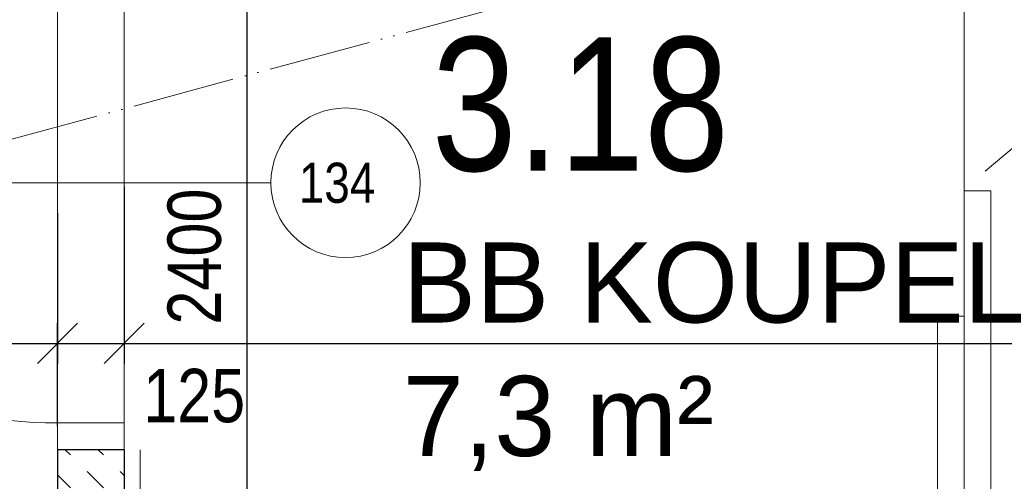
# Model space of a CAD drawing. Header units: millimetres. Extents: x -300958 to -108039, y 30118 to 292543.
# Tile 141 of 256: x -220173 to -218328, y 143741 to 144605. Entities that reach past the tile are written whole.
import ezdxf
from ezdxf.enums import TextEntityAlignment as Align

# ---------------------------------------------------------------- set-up
doc = ezdxf.new("R2010")
doc.units = ezdxf.units.MM
doc.header["$MEASUREMENT"] = 0
doc.linetypes.add('ACAD_ISO05W100', pattern=[33, 24, -3, 0, -3, 0, -3])
doc.layers.get('0').update_dxf_attribs({"lineweight": 13})
doc.layers.get('Defpoints').update_dxf_attribs({"color": 3, "lineweight": 13})
for name, color, linetype, lineweight in [('dims', 7, 'Continuous', 9), ('dvere', 7, 'Continuous', 9), ('Materiály', 1, 'Continuous', 13), ('navrh', 1, 'Continuous', 9), ('obklad', 8, 'Continuous', 5), ('popis', 7, 'Continuous', 9), ('PSV', 7, 'Continuous', 13), ('rost', 6, 'Continuous', 0), ('tenka', 7, 'Continuous', 13), ('texts', 3, 'Continuous', 30), ('zařizovací předměty', 7, 'Continuous', 9)]:
    doc.layers.add(name, color=color, linetype=linetype, lineweight=lineweight)
doc.styles.add('GENERATED_STYLE_8', font='arial.ttf')
doc.styles.get("Standard").update_dxf_attribs({"font": 'txt.shx'})
doc.styles.add('STYLE-0', font='ARIALN.TTF')
doc.dimstyles.new('arch', dxfattribs={"dimscale": 50, "dimtxt": 2.5, "dimasz": 2.5, "dimexe": 1.25, "dimexo": 0.9, "dimtad": 1, "dimdec": 0, "dimtxsty": 'STYLE-0', "dimblk": 'ARCHTICK', "dimcen": 2.5, "dimadec": 0, "dimazin": 0, "dimtfac": 1, "dimtdec": 0, "dimtmove": 2, "dimatfit": 3, "dimldrblk": 'ARCHTICK', "dimfxl": 0, "dimarcsym": 0})

# ---------------------------------------------------------------- blocks, each defined once
blk = doc.blocks.new('_ArchTick')
at = {"color": 0, "linetype": 'ByBlock', "flags": 128}
blk.add_lwpolyline([(-0.5, -0.5), (0.5, 0.5)], dxfattribs=at)
blk = doc.blocks.new('*D184')
at = {"layer": 'Defpoints', "color": 0, "linetype": 'Continuous'}
for p in [(-220102.6, 144318.3), (-220102.6, 143999.2), (-223052.6, 143765)]:
    blk.add_point(p, dxfattribs=at)
at = {"layer": 'dims', "color": 0, "linetype": 'Continuous', "lineweight": -2}
for p, q in [((-220102.6, 144243.3), (-220102.6, 143961.7)), ((-223052.6, 143840), (-223052.6, 144036.7)), ((-223052.6, 143999.2), (-220102.6, 143999.2))]:
    blk.add_line(p, q, dxfattribs=at)
at = {"layer": 'dims', "color": 0, "linetype": 'Continuous', "lineweight": -2, "xscale": 75, "yscale": 75, "zscale": 75, "rotation": 180}
blk.add_blockref('_ArchTick', (-223052.6, 143999.2), dxfattribs=at)
at = {"layer": 'dims', "color": 0, "linetype": 'Continuous', "lineweight": -2, "xscale": 75, "yscale": 75, "zscale": 75}
blk.add_blockref('_ArchTick', (-220102.6, 143999.2), dxfattribs=at)
at = {"layer": 'dims', "color": 0, "linetype": 'Continuous', "insert": (-221258.2, 144094.3), "char_height": 100, "attachment_point": 5, "style": 'STYLE-0'}
blk.add_mtext('2950', dxfattribs=at)
blk = doc.blocks.new('*D186')
at = {"layer": 'Defpoints', "color": 0, "linetype": 'Continuous'}
for p in [(-219977.6, 143999.2), (-219977.6, 143999.2), (-220102.6, 143769.1)]:
    blk.add_point(p, dxfattribs=at)
at = {"layer": 'dims', "color": 0, "linetype": 'Continuous', "lineweight": -2}
for p, q in [((-219977.6, 144074.2), (-219977.6, 144036.7)), ((-220102.6, 143844.1), (-220102.6, 144036.7)), ((-220102.6, 143999.2), (-219977.6, 143999.2))]:
    blk.add_line(p, q, dxfattribs=at)
at = {"layer": 'dims', "color": 0, "linetype": 'Continuous', "lineweight": -2, "xscale": 75, "yscale": 75, "zscale": 75, "rotation": 180}
blk.add_blockref('_ArchTick', (-220102.6, 143999.2), dxfattribs=at)
at = {"layer": 'dims', "color": 0, "linetype": 'Continuous', "lineweight": -2, "xscale": 75, "yscale": 75, "zscale": 75}
blk.add_blockref('_ArchTick', (-219977.6, 143999.2), dxfattribs=at)
at = {"layer": 'dims', "color": 0, "linetype": 'Continuous', "insert": (-219846.3, 143900.7), "char_height": 100, "attachment_point": 5, "style": 'STYLE-0'}
blk.add_mtext('125', dxfattribs=at)
blk = doc.blocks.new('*D69')
at = {"layer": 'Defpoints', "color": 0, "linetype": 'Continuous'}
for p in [(-216967.8, 144934.2), (-219977.6, 144368.2), (-216967.8, 143999.2)]:
    blk.add_point(p, dxfattribs=at)
at = {"layer": 'dims', "color": 0, "linetype": 'Continuous', "lineweight": -2}
for p, q in [((-216967.8, 144859.2), (-216967.8, 143961.7)), ((-219977.6, 144293.2), (-219977.6, 143961.7)), ((-219977.6, 143999.2), (-216967.8, 143999.2))]:
    blk.add_line(p, q, dxfattribs=at)
at = {"layer": 'dims', "color": 0, "linetype": 'Continuous', "lineweight": -2, "xscale": 75, "yscale": 75, "zscale": 75, "rotation": 180}
blk.add_blockref('_ArchTick', (-219977.6, 143999.2), dxfattribs=at)
at = {"layer": 'dims', "color": 0, "linetype": 'Continuous', "lineweight": -2, "xscale": 75, "yscale": 75, "zscale": 75}
blk.add_blockref('_ArchTick', (-216967.8, 143999.2), dxfattribs=at)
at = {"layer": 'dims', "color": 0, "linetype": 'Continuous', "insert": (-217882.3, 144056.2), "char_height": 75, "attachment_point": 5, "style": 'STYLE-0'}
blk.add_mtext('3010', dxfattribs=at)
blk = doc.blocks.new('*D70')
at = {"layer": 'Defpoints', "color": 0, "linetype": 'Continuous'}
for p in [(-219746.7, 145250), (-219563.1, 145250), (-219563.1, 142850)]:
    blk.add_point(p, dxfattribs=at)
at = {"layer": 'dims', "color": 0, "linetype": 'Continuous', "lineweight": -2}
for p, q in [((-219638.1, 145250), (-219784.2, 145250)), ((-219746.7, 142850), (-219746.7, 145250)), ((-219638.1, 142850), (-219784.2, 142850))]:
    blk.add_line(p, q, dxfattribs=at)
at = {"layer": 'dims', "color": 0, "linetype": 'Continuous', "lineweight": -2, "xscale": 75, "yscale": 75, "zscale": 75}
for p, rotation in [((-219746.7, 145250), 90), ((-219746.7, 142850), 270)]:
    blk.add_blockref('_ArchTick', p, dxfattribs=dict(at, rotation=rotation))
at = {"layer": 'dims', "color": 0, "linetype": 'Continuous', "insert": (-219845.6, 144161.7), "char_height": 100, "attachment_point": 5, "rotation": 90, "style": 'STYLE-0'}
blk.add_mtext('2400', dxfattribs=at)

msp = doc.modelspace()

# ---------------------------------------------------------------- hatches: boundary and pattern name
at = {"layer": 'Materiály', "linetype": 'Continuous'}
h = msp.add_hatch(dxfattribs=at)
h.set_pattern_fill('DASH', color=256, scale=350, angle=135, style=0)
h.paths.add_polyline_path([(-219977.6, 143800), (-220102.6, 143800), (-220102.6, 142850), (-220152.6, 142850), (-220152.6, 142700), (-216969.7, 142700), (-216969.5, 142850), (-219977.6, 142850)])

# ---------------------------------------------------------------- linework, layer by layer
at = {"layer": 'dvere', "linetype": 'Continuous'}
for p, q in [((-220102.6, 144800), (-220102.6, 143800)), ((-219977.6, 143800), (-219977.6, 144800)), ((-219702.6, 144300), (-221206.5, 144300)), ((-220102.6, 143850), (-219977.6, 143850))]:
    msp.add_line(p, q, dxfattribs=at)
at = {"layer": 'dvere', "linetype": 'Continuous', "flags": 128}
msp.add_lwpolyline([(-220102.6, 144750), (-221002.6, 144750), (-220102.6, 144750), (-221002.6, 144750, 0.414214), (-220102.6, 143850)], format="xyb", dxfattribs=at)
at = {"layer": 'navrh', "linetype": 'Continuous', "lineweight": 30}
for p, q in [((-220102.6, 143800), (-220102.6, 142850)), ((-219977.6, 143800), (-220102.6, 143800)), ((-219977.6, 143800), (-219977.6, 142850))]:
    msp.add_line(p, q, dxfattribs=at)
at = {"layer": 'obklad', "linetype": 'Continuous', "lineweight": 0, "flags": 128}
msp.add_lwpolyline([(-219947.6, 144800), (-219947.6, 145220), (-217012.6, 145220), (-217012.6, 142880), (-219947.6, 142880), (-219947.6, 143800)], dxfattribs=at)
at = {"layer": 'PSV', "linetype": 'Continuous', "lineweight": 0}
msp.add_circle((-219562.5, 144300), 140.1, dxfattribs=at)
at = {"layer": 'rost', "linetype": 'ACAD_ISO05W100', "lineweight": 0, "ltscale": 8}
msp.add_line((-216967.6, 145250), (-225872.6, 142850), dxfattribs=at)
at = {"layer": 'tenka', "linetype": 'Continuous', "flags": 128}
msp.add_lwpolyline([(-218363.4, 144321.7), (-218181.2, 144474.7), (-217343.1, 144474.7), (-217343.1, 144474.7)], dxfattribs=at)
at = {"layer": 'zařizovací předměty', "linetype": 'Continuous'}
msp.add_line((-218402.6, 142850), (-218402.6, 145250), dxfattribs=at)
at = {"layer": 'zařizovací předměty', "linetype": 'Continuous', "flags": 128}
for points in [[(-218352.6, 144284.7), (-218352.6, 143114.7), (-218402.6, 143114.7), (-218402.6, 144284.7)], [(-218402.6, 144050), (-218402.6, 142880), (-218452.6, 142880), (-218452.6, 144050)]]:
    msp.add_lwpolyline(points, close=True, dxfattribs=at)

# ---------------------------------------------------------------- texts
at = {"layer": 'popis', "linetype": 'Continuous', "lineweight": 0, "insert": (-219455.4, 144188.2), "char_height": 150, "width": 1303.837, "attachment_point": 1, "style": 'GENERATED_STYLE_8'}
msp.add_mtext('\\A1;BB KOUPEL \\P7,3 m²', dxfattribs=at)
at = {"layer": 'PSV', "linetype": 'Continuous', "lineweight": 0, "style": 'STYLE-0'}
msp.add_text('134', height=75, dxfattribs=at).set_placement((-219578.5, 144300), align=Align.MIDDLE_CENTER)
at = {"layer": 'texts', "linetype": 'Continuous', "lineweight": 0, "insert": (-219122.3, 144445.8), "char_height": 250, "width": 788.673, "attachment_point": 5}
msp.add_mtext('\\fArial Narrow|b0|i0|c238|p39;3.18', dxfattribs=at)

# ---------------------------------------------------------------- dimensions: what is measured, and where the dimension line sits
at = {"layer": 'dims', "linetype": 'Continuous'}
dim = msp.add_linear_dim(base=(-219746.7, 145250), p1=(-219563.1, 142850), p2=(-219563.1, 145250), angle=90, dimstyle='arch', override={"dimtxt": 2, "dimasz": 1.5, "dimexe": 0.75, "dimexo": 1.5, "dimgap": 0.375, "dimcen": 0.05}, dxfattribs=at)
dim.commit()
dim.dimension.update_dxf_attribs({"geometry": '*D70', "text_midpoint": (-219845.6, 144161.7), "dimtype": 160})
for base, p1, p2, override, picture, middle in [((-216967.8, 143999.2), (-219977.6, 144368.2), (-216967.8, 144934.2), {"dimtxt": 1.5, "dimasz": 1.5, "dimexe": 0.75, "dimexo": 1.5, "dimgap": 0.375, "dimcen": 2e-05}, '*D69', (-217882.3, 144056.2)), ((-220102.6, 143999.2), (-223052.6, 143765), (-220102.6, 144318.3), {"dimtxt": 2, "dimasz": 1.5, "dimexe": 0.75, "dimexo": 1.5, "dimgap": 0.375, "dimcen": 0.05}, '*D184', (-221258.2, 144094.3)), ((-219977.6, 143999.2), (-220102.6, 143769.1), (-219977.6, 143999.2), {"dimtxt": 2, "dimasz": 1.5, "dimexe": 0.75, "dimexo": 1.5, "dimgap": 0.375, "dimcen": 0.05}, '*D186', (-219846.3, 143900.7))]:
    dim = msp.add_linear_dim(base=base, p1=p1, p2=p2, dimstyle='arch', override=override, dxfattribs=at)
    dim.commit()
    dim.dimension.update_dxf_attribs({"geometry": picture, "text_midpoint": middle, "dimtype": 160})

doc.saveas('drawing.dxf')
